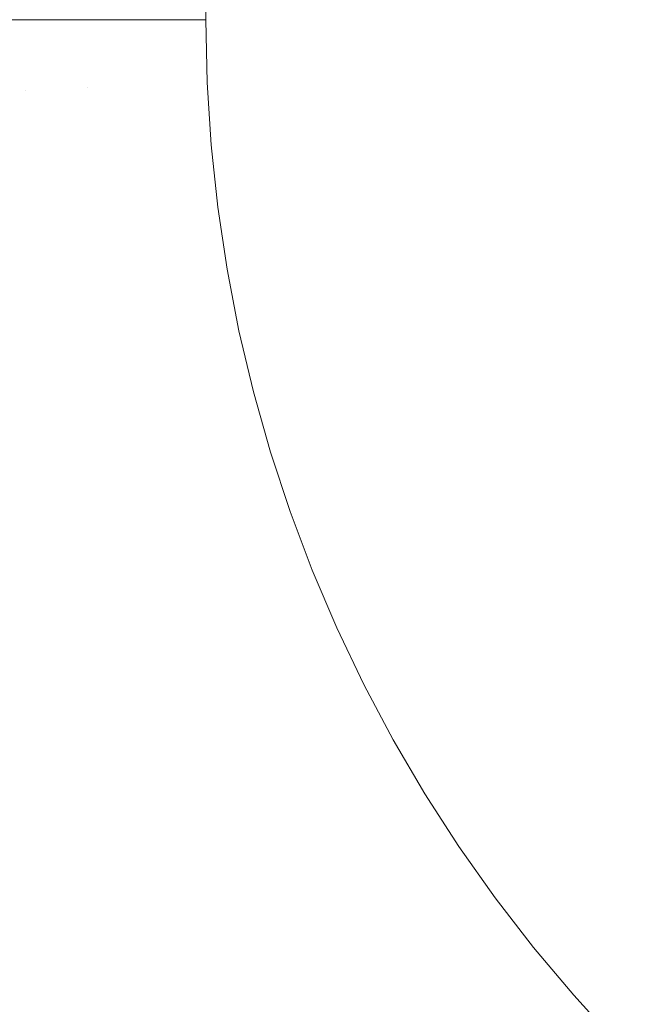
# Model space of a CAD drawing. Header units: centimetres. Extents: x -26 to 27.3, y 37.2 to 39.
# Tile 139 of 256: x -7.9723 to -7.9302, y 37.6334 to 37.7001. Entities that reach past the tile are written whole.
import ezdxf

# ---------------------------------------------------------------- set-up
doc = ezdxf.new("R2010")
doc.units = ezdxf.units.CM
doc.header["$LTSCALE"] = 2.54
doc.layers.add('Lucido design-1', color=7, linetype='Continuous')

# ---------------------------------------------------------------- blocks, each defined once
blk = doc.blocks.new('Gruppo-6-1')
at = {"color": 7, "linetype": 'Continuous', "lineweight": 9}
for points in [[(-25.859734, 38.900112, -349.282667), (-25.859734, 37.300112, -349.282667), (27.240266, 37.300112, -349.282667), (27.240266, 38.900112, -349.282667)], [(-25.859734, 38.900112, -373.24943), (-25.859734, 37.300112, -373.24943), (27.240266, 37.300112, -373.24943), (27.240266, 38.900112, -373.24943)]]:
    blk.add_3dface(points, dxfattribs=at)
for points, invisible_edges in [([(-7.959734, 37.700112, -349.682667), (-7.959734, 38.900112, -349.682667), (9.340266, 38.900112, -349.682667), (9.240266, 37.600112, -349.682667)], 12), ([(-7.959734, 38.900112, -373.64943), (9.340266, 38.900112, -373.64943), (9.240266, 37.600112, -373.64943), (-7.859734, 37.600112, -373.64943)], 10), ([(-7.959734, 37.700112, -373.64943), (-7.959734, 38.900112, -373.64943), (-7.859734, 37.600112, -373.64943)], 10), ([(-7.971945, 37.695345, -349.683428), (-7.976103, 37.695169, -349.684033), (-7.976208, 37.700112, -349.684033), (-7.972242, 37.700112, -349.683456)], 11), ([(-7.971945, 37.695345, -373.650191), (-7.976103, 37.695169, -373.650796), (-7.976208, 37.700112, -373.650796), (-7.972242, 37.700112, -373.650219)], 11), ([(-7.972242, 37.700112, -349.683456), (-7.972047, 37.700112, -349.683428), (-7.971945, 37.695345, -349.683428)], 10), ([(-7.972242, 37.700112, -373.650219), (-7.972047, 37.700112, -373.650191), (-7.971945, 37.695345, -373.650191)], 10), ([(-7.967762, 37.695523, -349.682997), (-7.971945, 37.695345, -349.683428), (-7.972047, 37.700112, -349.683428), (-7.967953, 37.700112, -349.683007)], 11), ([(-7.967762, 37.695523, -373.64976), (-7.971945, 37.695345, -373.650191), (-7.972047, 37.700112, -373.650191), (-7.967953, 37.700112, -373.64977)], 11), ([(-7.967953, 37.700112, -349.683007), (-7.967859, 37.700112, -349.682997), (-7.967762, 37.695523, -349.682997)], 10), ([(-7.967953, 37.700112, -373.64977), (-7.967859, 37.700112, -373.64976), (-7.967762, 37.695523, -373.64976)], 10), ([(-7.967762, 37.695523, -349.682997), (-7.967859, 37.700112, -349.682997), (-7.963656, 37.700112, -349.682744), (-7.963562, 37.695701, -349.682744)], 13), ([(-7.967762, 37.695523, -373.64976), (-7.967859, 37.700112, -373.64976), (-7.963656, 37.700112, -373.649507), (-7.963562, 37.695701, -373.649507)], 13), ([(-7.963562, 37.695701, -349.682744), (-7.963656, 37.700112, -349.682744), (-7.959734, 37.700112, -349.682667), (-7.959644, 37.695868, -349.682667)], 9), ([(-7.963562, 37.695701, -373.649507), (-7.963656, 37.700112, -373.649507), (-7.959734, 37.700112, -373.64943), (-7.959644, 37.695868, -373.64943)], 9), ([(-7.959734, 37.700112, -349.682667), (9.240266, 37.600112, -349.682667), (-7.859734, 37.600112, -349.682667)], 9), ([(-7.959373, 37.691631, -349.682667), (-7.959644, 37.695868, -349.682667), (-7.959734, 37.700112, -349.682667), (-7.859734, 37.600112, -349.682667)], 12), ([(-7.959373, 37.691631, -373.64943), (-7.959644, 37.695868, -373.64943), (-7.959734, 37.700112, -373.64943), (-7.859734, 37.600112, -373.64943)], 12), ([(-7.963282, 37.691299, -349.682744), (-7.963562, 37.695701, -349.682744), (-7.959644, 37.695868, -349.682667), (-7.959373, 37.691631, -349.682667)], 11), ([(-7.963282, 37.691299, -373.649507), (-7.963562, 37.695701, -373.649507), (-7.959644, 37.695868, -373.64943), (-7.959373, 37.691631, -373.64943)], 11), ([(-7.975788, 37.690234, -349.684033), (-7.976103, 37.695169, -349.684033), (-7.971945, 37.695345, -349.683428), (-7.971642, 37.690587, -349.683428)], 15), ([(-7.975788, 37.690234, -373.650796), (-7.976103, 37.695169, -373.650796), (-7.971945, 37.695345, -373.650191), (-7.971642, 37.690587, -373.650191)], 15), ([(-7.971642, 37.690587, -349.683428), (-7.971945, 37.695345, -349.683428), (-7.967762, 37.695523, -349.682997), (-7.96747, 37.690942, -349.682997)], 15), ([(-7.971642, 37.690587, -373.650191), (-7.971945, 37.695345, -373.650191), (-7.967762, 37.695523, -373.64976), (-7.96747, 37.690942, -373.64976)], 15), ([(-7.96747, 37.690942, -349.682997), (-7.967762, 37.695523, -349.682997), (-7.963562, 37.695701, -349.682744), (-7.963282, 37.691299, -349.682744)], 15), ([(-7.96747, 37.690942, -373.64976), (-7.967762, 37.695523, -373.64976), (-7.963562, 37.695701, -373.649507), (-7.963282, 37.691299, -373.649507)], 15), ([(-7.966984, 37.686378, -349.682997), (-7.96747, 37.690942, -349.682997), (-7.963282, 37.691299, -349.682744), (-7.962814, 37.686912, -349.682744)], 15), ([(-7.966984, 37.686378, -373.64976), (-7.96747, 37.690942, -373.64976), (-7.963282, 37.691299, -373.649507), (-7.962814, 37.686912, -373.649507)], 15), ([(-7.962814, 37.686912, -349.682744), (-7.963282, 37.691299, -349.682744), (-7.959373, 37.691631, -349.682667), (-7.958924, 37.68741, -349.682667)], 11), ([(-7.962814, 37.686912, -373.649507), (-7.963282, 37.691299, -373.649507), (-7.959373, 37.691631, -373.64943), (-7.958924, 37.68741, -373.64943)], 11), ([(-7.859734, 37.600112, -349.682667), (-7.958295, 37.683212, -349.682667), (-7.958924, 37.68741, -349.682667), (-7.959373, 37.691631, -349.682667)], 9), ([(-7.859734, 37.600112, -373.64943), (-7.958295, 37.683212, -373.64943), (-7.958924, 37.68741, -373.64943), (-7.959373, 37.691631, -373.64943)], 9), ([(-7.975265, 37.685318, -349.684033), (-7.975788, 37.690234, -349.684033), (-7.971642, 37.690587, -349.683428), (-7.971137, 37.685846, -349.683428)], 15), ([(-7.975265, 37.685318, -373.650796), (-7.975788, 37.690234, -373.650796), (-7.971642, 37.690587, -373.650191), (-7.971137, 37.685846, -373.650191)], 15), ([(-7.971137, 37.685846, -349.683428), (-7.971642, 37.690587, -349.683428), (-7.96747, 37.690942, -349.682997), (-7.966984, 37.686378, -349.682997)], 15), ([(-7.971137, 37.685846, -373.650191), (-7.971642, 37.690587, -373.650191), (-7.96747, 37.690942, -373.64976), (-7.966984, 37.686378, -373.64976)], 15), ([(-7.962161, 37.682549, -349.682744), (-7.962814, 37.686912, -349.682744), (-7.958924, 37.68741, -349.682667), (-7.958295, 37.683212, -349.682667)], 11), ([(-7.962161, 37.682549, -373.649507), (-7.962814, 37.686912, -373.649507), (-7.958924, 37.68741, -373.64943), (-7.958295, 37.683212, -373.64943)], 11), ([(-7.970431, 37.681131, -349.683428), (-7.971137, 37.685846, -349.683428), (-7.966984, 37.686378, -349.682997), (-7.966304, 37.681839, -349.682997)], 15), ([(-7.970431, 37.681131, -373.650191), (-7.971137, 37.685846, -373.650191), (-7.966984, 37.686378, -373.64976), (-7.966304, 37.681839, -373.64976)], 15), ([(-7.966304, 37.681839, -349.682997), (-7.966984, 37.686378, -349.682997), (-7.962814, 37.686912, -349.682744), (-7.962161, 37.682549, -349.682744)], 15), ([(-7.966304, 37.681839, -373.64976), (-7.966984, 37.686378, -373.64976), (-7.962814, 37.686912, -373.649507), (-7.962161, 37.682549, -373.649507)], 15), ([(-7.974533, 37.680428, -349.684033), (-7.975265, 37.685318, -349.684033), (-7.971137, 37.685846, -349.683428), (-7.970431, 37.681131, -349.683428)], 15), ([(-7.974533, 37.680428, -373.650796), (-7.975265, 37.685318, -373.650796), (-7.971137, 37.685846, -373.650191), (-7.970431, 37.681131, -373.650191)], 15), ([(-7.961323, 37.678218, -349.682744), (-7.962161, 37.682549, -349.682744), (-7.958295, 37.683212, -349.682667), (-7.957489, 37.679044, -349.682667)], 11), ([(-7.961323, 37.678218, -373.649507), (-7.962161, 37.682549, -373.649507), (-7.958295, 37.683212, -373.64943), (-7.957489, 37.679044, -373.64943)], 11), ([(-7.958295, 37.683212, -349.682667), (-7.876634, 37.60155, -349.682667), (-7.880802, 37.602356, -349.682667)], 9), ([(-7.958295, 37.683212, -349.682667), (-7.900924, 37.608989, -349.682667), (-7.904754, 37.610819, -349.682667)], 9), ([(-7.958295, 37.683212, -349.682667), (-7.889016, 37.604495, -349.682667), (-7.893048, 37.605824, -349.682667), (-7.897019, 37.607323, -349.682667)], 9), ([(-7.958295, 37.683212, -349.682667), (-7.868214, 37.600472, -349.682667), (-7.872435, 37.600922, -349.682667), (-7.876634, 37.60155, -349.682667)], 9), ([(-7.897019, 37.607323, -349.682667), (-7.900924, 37.608989, -349.682667), (-7.958295, 37.683212, -349.682667)], 10), ([(-7.958295, 37.683212, -349.682667), (-7.859734, 37.600112, -349.682667), (-7.863978, 37.600202, -349.682667), (-7.868214, 37.600472, -349.682667)], 9), ([(-7.958295, 37.683212, -349.682667), (-7.912164, 37.614959, -349.682667), (-7.915731, 37.617261, -349.682667), (-7.919197, 37.619712, -349.682667)], 9), ([(-7.880802, 37.602356, -349.682667), (-7.884932, 37.603339, -349.682667), (-7.889016, 37.604495, -349.682667), (-7.958295, 37.683212, -349.682667)], 12), ([(-7.904754, 37.610819, -349.682667), (-7.908503, 37.612811, -349.682667), (-7.912164, 37.614959, -349.682667), (-7.958295, 37.683212, -349.682667)], 12), ([(-7.919197, 37.619712, -349.682667), (-7.922556, 37.622308, -349.682667), (-7.958295, 37.683212, -349.682667)], 10), ([(-7.956507, 37.674914, -349.682667), (-7.957489, 37.679044, -349.682667), (-7.958295, 37.683212, -349.682667), (-7.922556, 37.622308, -349.682667)], 12), ([(-7.956507, 37.674914, -373.64943), (-7.957489, 37.679044, -373.64943), (-7.958295, 37.683212, -373.64943), (-7.859734, 37.600112, -373.64943)], 12), ([(-7.965433, 37.677332, -349.682997), (-7.966304, 37.681839, -349.682997), (-7.962161, 37.682549, -349.682744), (-7.961323, 37.678218, -349.682744)], 15), ([(-7.965433, 37.677332, -373.64976), (-7.966304, 37.681839, -373.64976), (-7.962161, 37.682549, -373.649507), (-7.961323, 37.678218, -373.649507)], 15), ([(-7.969526, 37.67645, -349.683428), (-7.970431, 37.681131, -349.683428), (-7.966304, 37.681839, -349.682997), (-7.965433, 37.677332, -349.682997)], 15), ([(-7.969526, 37.67645, -373.650191), (-7.970431, 37.681131, -373.650191), (-7.966304, 37.681839, -373.64976), (-7.965433, 37.677332, -373.64976)], 15), ([(-7.973594, 37.675573, -349.684033), (-7.974533, 37.680428, -349.684033), (-7.970431, 37.681131, -349.683428), (-7.969526, 37.67645, -349.683428)], 15), ([(-7.973594, 37.675573, -373.650796), (-7.974533, 37.680428, -373.650796), (-7.970431, 37.681131, -373.650191), (-7.969526, 37.67645, -373.650191)], 15), ([(-7.960303, 37.673926, -349.682744), (-7.961323, 37.678218, -349.682744), (-7.957489, 37.679044, -349.682667), (-7.956507, 37.674914, -349.682667)], 11), ([(-7.960303, 37.673926, -373.649507), (-7.961323, 37.678218, -373.649507), (-7.957489, 37.679044, -373.64943), (-7.956507, 37.674914, -373.64943)], 11), ([(-7.96437, 37.672867, -349.682997), (-7.965433, 37.677332, -349.682997), (-7.961323, 37.678218, -349.682744), (-7.960303, 37.673926, -349.682744)], 15), ([(-7.96437, 37.672867, -373.64976), (-7.965433, 37.677332, -373.64976), (-7.961323, 37.678218, -373.649507), (-7.960303, 37.673926, -373.649507)], 15), ([(-7.968423, 37.671812, -349.683428), (-7.969526, 37.67645, -349.683428), (-7.965433, 37.677332, -349.682997), (-7.96437, 37.672867, -349.682997)], 15), ([(-7.968423, 37.671812, -373.650191), (-7.969526, 37.67645, -373.650191), (-7.965433, 37.677332, -373.64976), (-7.96437, 37.672867, -373.64976)], 15), ([(-7.97245, 37.670763, -349.684033), (-7.973594, 37.675573, -349.684033), (-7.969526, 37.67645, -349.683428), (-7.968423, 37.671812, -349.683428)], 15), ([(-7.97245, 37.670763, -373.650796), (-7.973594, 37.675573, -373.650796), (-7.969526, 37.67645, -373.650191), (-7.968423, 37.671812, -373.650191)], 15), ([(-7.959101, 37.669681, -349.682744), (-7.960303, 37.673926, -349.682744), (-7.956507, 37.674914, -349.682667), (-7.95535, 37.67083, -349.682667)], 11), ([(-7.959101, 37.669681, -373.649507), (-7.960303, 37.673926, -373.649507), (-7.956507, 37.674914, -373.64943), (-7.95535, 37.67083, -373.64943)], 11), ([(-7.922556, 37.622308, -349.682667), (-7.95535, 37.67083, -349.682667), (-7.956507, 37.674914, -349.682667)], 9), ([(-7.859734, 37.600112, -373.64943), (-7.95535, 37.67083, -373.64943), (-7.956507, 37.674914, -373.64943)], 9), ([(-7.96312, 37.66845, -349.682997), (-7.96437, 37.672867, -349.682997), (-7.960303, 37.673926, -349.682744), (-7.959101, 37.669681, -349.682744)], 15), ([(-7.96312, 37.66845, -373.64976), (-7.96437, 37.672867, -373.64976), (-7.960303, 37.673926, -373.649507), (-7.959101, 37.669681, -373.649507)], 15), ([(-7.967124, 37.667224, -349.683428), (-7.968423, 37.671812, -349.683428), (-7.96437, 37.672867, -349.682997), (-7.96312, 37.66845, -349.682997)], 15), ([(-7.967124, 37.667224, -373.650191), (-7.968423, 37.671812, -373.650191), (-7.96437, 37.672867, -373.64976), (-7.96312, 37.66845, -373.64976)], 15), ([(-7.971103, 37.666006, -349.684033), (-7.97245, 37.670763, -349.684033), (-7.968423, 37.671812, -349.683428), (-7.967124, 37.667224, -349.683428)], 15), ([(-7.971103, 37.666006, -373.650796), (-7.97245, 37.670763, -373.650796), (-7.968423, 37.671812, -373.650191), (-7.967124, 37.667224, -373.650191)], 15), ([(-7.97505, 37.664797, -349.684812), (-7.976445, 37.669723, -349.684812), (-7.97245, 37.670763, -349.684033), (-7.971103, 37.666006, -349.684033)], 15), ([(-7.97505, 37.664797, -373.651575), (-7.976445, 37.669723, -373.651575), (-7.97245, 37.670763, -373.650796), (-7.971103, 37.666006, -373.650796)], 15), ([(-7.95772, 37.665491, -349.682744), (-7.959101, 37.669681, -349.682744), (-7.95535, 37.67083, -349.682667), (-7.954021, 37.666798, -349.682667)], 11), ([(-7.95772, 37.665491, -373.649507), (-7.959101, 37.669681, -373.649507), (-7.95535, 37.67083, -373.64943), (-7.954021, 37.666798, -373.64943)], 11), ([(-7.95535, 37.67083, -349.682667), (-7.931929, 37.630918, -349.682667), (-7.934801, 37.634045, -349.682667), (-7.937537, 37.63729, -349.682667)], 9), ([(-7.95535, 37.67083, -349.682667), (-7.922556, 37.622308, -349.682667), (-7.925801, 37.625045, -349.682667)], 9), ([(-7.925801, 37.625045, -349.682667), (-7.928928, 37.627916, -349.682667), (-7.931929, 37.630918, -349.682667), (-7.95535, 37.67083, -349.682667)], 12), ([(-7.952523, 37.662826, -349.682667), (-7.954021, 37.666798, -349.682667), (-7.95535, 37.67083, -349.682667), (-7.937537, 37.63729, -349.682667)], 12), ([(-7.859734, 37.600112, -373.64943), (-7.954021, 37.666798, -373.64943), (-7.95535, 37.67083, -373.64943)], 9), ([(-7.961683, 37.664091, -349.682997), (-7.96312, 37.66845, -349.682997), (-7.959101, 37.669681, -349.682744), (-7.95772, 37.665491, -349.682744)], 15), ([(-7.961683, 37.664091, -373.64976), (-7.96312, 37.66845, -373.64976), (-7.959101, 37.669681, -373.649507), (-7.95772, 37.665491, -373.649507)], 15), ([(-7.965631, 37.662696, -349.683428), (-7.967124, 37.667224, -349.683428), (-7.96312, 37.66845, -349.682997), (-7.961683, 37.664091, -349.682997)], 15), ([(-7.965631, 37.662696, -373.650191), (-7.967124, 37.667224, -373.650191), (-7.96312, 37.66845, -373.64976), (-7.961683, 37.664091, -373.64976)], 15), ([(-7.969555, 37.66131, -349.684033), (-7.971103, 37.666006, -349.684033), (-7.967124, 37.667224, -349.683428), (-7.965631, 37.662696, -349.683428)], 15), ([(-7.969555, 37.66131, -373.650796), (-7.971103, 37.666006, -373.650796), (-7.967124, 37.667224, -373.650191), (-7.965631, 37.662696, -373.650191)], 15), ([(-7.956162, 37.661364, -349.682744), (-7.95772, 37.665491, -349.682744), (-7.954021, 37.666798, -349.682667), (-7.952523, 37.662826, -349.682667)], 11), ([(-7.956162, 37.661364, -373.649507), (-7.95772, 37.665491, -373.649507), (-7.954021, 37.666798, -373.64943), (-7.952523, 37.662826, -373.64943)], 11), ([(-7.950857, 37.658922, -373.64943), (-7.952523, 37.662826, -373.64943), (-7.954021, 37.666798, -373.64943), (-7.859734, 37.600112, -373.64943)], 12), ([(-7.973447, 37.659935, -349.684812), (-7.97505, 37.664797, -349.684812), (-7.971103, 37.666006, -349.684033), (-7.969555, 37.66131, -349.684033)], 15), ([(-7.973447, 37.659935, -373.651575), (-7.97505, 37.664797, -373.651575), (-7.971103, 37.666006, -373.650796), (-7.969555, 37.66131, -373.650796)], 15), ([(-7.960062, 37.659797, -349.682997), (-7.961683, 37.664091, -349.682997), (-7.95772, 37.665491, -349.682744), (-7.956162, 37.661364, -349.682744)], 15), ([(-7.960062, 37.659797, -373.64976), (-7.961683, 37.664091, -373.64976), (-7.95772, 37.665491, -373.649507), (-7.956162, 37.661364, -373.649507)], 15), ([(-7.963948, 37.658235, -349.683428), (-7.965631, 37.662696, -349.683428), (-7.961683, 37.664091, -349.682997), (-7.960062, 37.659797, -349.682997)], 15), ([(-7.963948, 37.658235, -373.650191), (-7.965631, 37.662696, -373.650191), (-7.961683, 37.664091, -373.64976), (-7.960062, 37.659797, -373.64976)], 15), ([(-7.967809, 37.656684, -349.684033), (-7.969555, 37.66131, -349.684033), (-7.965631, 37.662696, -349.683428), (-7.963948, 37.658235, -349.683428)], 15), ([(-7.967809, 37.656684, -373.650796), (-7.969555, 37.66131, -373.650796), (-7.965631, 37.662696, -373.650191), (-7.963948, 37.658235, -373.650191)], 15), ([(-7.954431, 37.657306, -349.682744), (-7.956162, 37.661364, -349.682744), (-7.952523, 37.662826, -349.682667), (-7.950857, 37.658922, -349.682667)], 11), ([(-7.954431, 37.657306, -373.649507), (-7.956162, 37.661364, -373.649507), (-7.952523, 37.662826, -373.64943), (-7.950857, 37.658922, -373.64943)], 11), ([(-7.950857, 37.658922, -349.682667), (-7.952523, 37.662826, -349.682667), (-7.937537, 37.63729, -349.682667)], 10), ([(-7.971639, 37.655145, -349.684812), (-7.973447, 37.659935, -349.684812), (-7.969555, 37.66131, -349.684033), (-7.967809, 37.656684, -349.684033)], 15), ([(-7.971639, 37.655145, -373.651575), (-7.973447, 37.659935, -373.651575), (-7.969555, 37.66131, -373.650796), (-7.967809, 37.656684, -373.650796)], 15), ([(-7.958261, 37.655575, -349.682997), (-7.960062, 37.659797, -349.682997), (-7.956162, 37.661364, -349.682744), (-7.954431, 37.657306, -349.682744)], 15), ([(-7.958261, 37.655575, -373.64976), (-7.960062, 37.659797, -373.64976), (-7.956162, 37.661364, -373.649507), (-7.954431, 37.657306, -373.649507)], 15), ([(-7.975432, 37.65362, -349.685763), (-7.977301, 37.658573, -349.685763), (-7.973447, 37.659935, -349.684812), (-7.971639, 37.655145, -349.684812)], 15), ([(-7.975432, 37.65362, -373.652526), (-7.977301, 37.658573, -373.652526), (-7.973447, 37.659935, -373.651575), (-7.971639, 37.655145, -373.651575)], 15), ([(-7.962076, 37.65385, -349.683428), (-7.963948, 37.658235, -349.683428), (-7.960062, 37.659797, -349.682997), (-7.958261, 37.655575, -349.682997)], 15), ([(-7.962076, 37.65385, -373.650191), (-7.963948, 37.658235, -373.650191), (-7.960062, 37.659797, -373.64976), (-7.958261, 37.655575, -373.64976)], 15), ([(-7.952529, 37.653326, -349.682744), (-7.954431, 37.657306, -349.682744), (-7.950857, 37.658922, -349.682667), (-7.949026, 37.655092, -349.682667)], 11), ([(-7.952529, 37.653326, -373.649507), (-7.954431, 37.657306, -373.649507), (-7.950857, 37.658922, -373.64943), (-7.949026, 37.655092, -373.64943)], 11), ([(-7.949026, 37.655092, -349.682667), (-7.950857, 37.658922, -349.682667), (-7.937537, 37.63729, -349.682667)], 10), ([(-7.949026, 37.655092, -373.64943), (-7.950857, 37.658922, -373.64943), (-7.859734, 37.600112, -373.64943)], 10), ([(-7.965868, 37.652136, -349.684033), (-7.967809, 37.656684, -349.684033), (-7.963948, 37.658235, -349.683428), (-7.962076, 37.65385, -349.683428)], 15), ([(-7.965868, 37.652136, -373.650796), (-7.967809, 37.656684, -373.650796), (-7.963948, 37.658235, -373.650191), (-7.962076, 37.65385, -373.650191)], 15), ([(-7.956282, 37.651433, -349.682997), (-7.958261, 37.655575, -349.682997), (-7.954431, 37.657306, -349.682744), (-7.952529, 37.653326, -349.682744)], 15), ([(-7.956282, 37.651433, -373.64976), (-7.958261, 37.655575, -373.64976), (-7.954431, 37.657306, -373.649507), (-7.952529, 37.653326, -373.649507)], 15), ([(-7.96963, 37.650436, -349.684812), (-7.971639, 37.655145, -349.684812), (-7.967809, 37.656684, -349.684033), (-7.965868, 37.652136, -349.684033)], 15), ([(-7.96963, 37.650436, -373.651575), (-7.971639, 37.655145, -373.651575), (-7.967809, 37.656684, -373.650796), (-7.965868, 37.652136, -373.650796)], 15), ([(-7.973355, 37.648752, -349.685763), (-7.975432, 37.65362, -349.685763), (-7.971639, 37.655145, -349.684812), (-7.96963, 37.650436, -349.684812)], 15), ([(-7.973355, 37.648752, -373.652526), (-7.975432, 37.65362, -373.652526), (-7.971639, 37.655145, -373.651575), (-7.96963, 37.650436, -373.651575)], 15), ([(-7.960021, 37.649548, -349.683428), (-7.962076, 37.65385, -349.683428), (-7.958261, 37.655575, -349.682997), (-7.956282, 37.651433, -349.682997)], 15), ([(-7.960021, 37.649548, -373.650191), (-7.962076, 37.65385, -373.650191), (-7.958261, 37.655575, -373.64976), (-7.956282, 37.651433, -373.64976)], 15), ([(-7.950459, 37.64943, -349.682744), (-7.952529, 37.653326, -349.682744), (-7.949026, 37.655092, -349.682667), (-7.947035, 37.651343, -349.682667)], 11), ([(-7.950459, 37.64943, -373.649507), (-7.952529, 37.653326, -373.649507), (-7.949026, 37.655092, -373.64943), (-7.947035, 37.651343, -373.64943)], 11), ([(-7.949026, 37.655092, -349.682667), (-7.937537, 37.63729, -349.682667), (-7.940133, 37.640649, -349.682667), (-7.942585, 37.644115, -349.682667)], 9), ([(-7.942585, 37.644115, -349.682667), (-7.944887, 37.647681, -349.682667), (-7.947035, 37.651343, -349.682667), (-7.949026, 37.655092, -349.682667)], 8), ([(-7.944887, 37.647681, -373.64943), (-7.947035, 37.651343, -373.64943), (-7.949026, 37.655092, -373.64943), (-7.859734, 37.600112, -373.64943)], 12), ([(-7.963737, 37.647675, -349.684033), (-7.965868, 37.652136, -349.684033), (-7.962076, 37.65385, -349.683428), (-7.960021, 37.649548, -349.683428)], 15), ([(-7.963737, 37.647675, -373.650796), (-7.965868, 37.652136, -373.650796), (-7.962076, 37.65385, -373.650191), (-7.960021, 37.649548, -373.650191)], 15), ([(-7.954129, 37.64738, -349.682997), (-7.956282, 37.651433, -349.682997), (-7.952529, 37.653326, -349.682744), (-7.950459, 37.64943, -349.682744)], 15), ([(-7.954129, 37.64738, -373.64976), (-7.956282, 37.651433, -373.64976), (-7.952529, 37.653326, -373.649507), (-7.950459, 37.64943, -373.649507)], 15), ([(-7.967423, 37.645816, -349.684812), (-7.96963, 37.650436, -349.684812), (-7.965868, 37.652136, -349.684033), (-7.963737, 37.647675, -349.684033)], 15), ([(-7.967423, 37.645816, -373.651575), (-7.96963, 37.650436, -373.651575), (-7.965868, 37.652136, -373.650796), (-7.963737, 37.647675, -373.650796)], 15), ([(-7.957785, 37.645338, -349.683428), (-7.960021, 37.649548, -349.683428), (-7.956282, 37.651433, -349.682997), (-7.954129, 37.64738, -349.682997)], 15), ([(-7.957785, 37.645338, -373.650191), (-7.960021, 37.649548, -373.650191), (-7.956282, 37.651433, -373.64976), (-7.954129, 37.64738, -373.64976)], 15), ([(-7.948227, 37.645625, -349.682744), (-7.950459, 37.64943, -349.682744), (-7.947035, 37.651343, -349.682667), (-7.944887, 37.647681, -349.682667)], 11), ([(-7.948227, 37.645625, -373.649507), (-7.950459, 37.64943, -373.649507), (-7.947035, 37.651343, -373.64943), (-7.944887, 37.647681, -373.64943)], 11), ([(-7.971073, 37.643976, -349.685763), (-7.973355, 37.648752, -349.685763), (-7.96963, 37.650436, -349.684812), (-7.967423, 37.645816, -349.684812)], 15), ([(-7.971073, 37.643976, -373.652526), (-7.973355, 37.648752, -373.652526), (-7.96963, 37.650436, -373.651575), (-7.967423, 37.645816, -373.651575)], 15), ([(-7.961417, 37.643308, -349.684033), (-7.963737, 37.647675, -349.684033), (-7.960021, 37.649548, -349.683428), (-7.957785, 37.645338, -349.683428)], 15), ([(-7.961417, 37.643308, -373.650796), (-7.963737, 37.647675, -373.650796), (-7.960021, 37.649548, -373.650191), (-7.957785, 37.645338, -373.650191)], 15), ([(-7.951806, 37.643421, -349.682997), (-7.954129, 37.64738, -349.682997), (-7.950459, 37.64943, -349.682744), (-7.948227, 37.645625, -349.682744)], 15), ([(-7.951806, 37.643421, -373.64976), (-7.954129, 37.64738, -373.64976), (-7.950459, 37.64943, -373.649507), (-7.948227, 37.645625, -373.649507)], 15), ([(-7.974681, 37.642157, -349.686883), (-7.977037, 37.647088, -349.686883), (-7.973355, 37.648752, -349.685763), (-7.971073, 37.643976, -349.685763)], 15), ([(-7.974681, 37.642157, -373.653646), (-7.977037, 37.647088, -373.653646), (-7.973355, 37.648752, -373.652526), (-7.971073, 37.643976, -373.652526)], 15), ([(-7.965021, 37.641295, -349.684812), (-7.967423, 37.645816, -349.684812), (-7.963737, 37.647675, -349.684033), (-7.961417, 37.643308, -349.684033)], 15), ([(-7.965021, 37.641295, -373.651575), (-7.967423, 37.645816, -373.651575), (-7.963737, 37.647675, -373.650796), (-7.961417, 37.643308, -373.650796)], 15), ([(-7.955371, 37.641225, -349.683428), (-7.957785, 37.645338, -349.683428), (-7.954129, 37.64738, -349.682997), (-7.951806, 37.643421, -349.682997)], 15), ([(-7.955371, 37.641225, -373.650191), (-7.957785, 37.645338, -373.650191), (-7.954129, 37.64738, -373.64976), (-7.951806, 37.643421, -373.64976)], 15), ([(-7.945834, 37.641918, -349.682744), (-7.948227, 37.645625, -349.682744), (-7.944887, 37.647681, -349.682667), (-7.942585, 37.644115, -349.682667)], 11), ([(-7.945834, 37.641918, -373.649507), (-7.948227, 37.645625, -373.649507), (-7.944887, 37.647681, -373.64943), (-7.942585, 37.644115, -373.64943)], 11), ([(-7.859734, 37.600112, -373.64943), (-7.942585, 37.644115, -373.64943), (-7.944887, 37.647681, -373.64943)], 9), ([(-7.96859, 37.639301, -349.685763), (-7.971073, 37.643976, -349.685763), (-7.967423, 37.645816, -349.684812), (-7.965021, 37.641295, -349.684812)], 15), ([(-7.96859, 37.639301, -373.652526), (-7.971073, 37.643976, -373.652526), (-7.967423, 37.645816, -373.651575), (-7.965021, 37.641295, -373.651575)], 15), ([(-7.958915, 37.639044, -349.684033), (-7.961417, 37.643308, -349.684033), (-7.957785, 37.645338, -349.683428), (-7.955371, 37.641225, -349.683428)], 15), ([(-7.958915, 37.639044, -373.650796), (-7.961417, 37.643308, -373.650796), (-7.957785, 37.645338, -373.650191), (-7.955371, 37.641225, -373.650191)], 15), ([(-7.949317, 37.639564, -349.682997), (-7.951806, 37.643421, -349.682997), (-7.948227, 37.645625, -349.682744), (-7.945834, 37.641918, -349.682744)], 15), ([(-7.949317, 37.639564, -373.64976), (-7.951806, 37.643421, -373.64976), (-7.948227, 37.645625, -373.649507), (-7.945834, 37.641918, -373.649507)], 15), ([(-7.972117, 37.637331, -349.686883), (-7.974681, 37.642157, -349.686883), (-7.971073, 37.643976, -349.685763), (-7.96859, 37.639301, -349.685763)], 15), ([(-7.972117, 37.637331, -373.653646), (-7.974681, 37.642157, -373.653646), (-7.971073, 37.643976, -373.652526), (-7.96859, 37.639301, -373.652526)], 15), ([(-7.943287, 37.638316, -349.682744), (-7.945834, 37.641918, -349.682744), (-7.942585, 37.644115, -349.682667), (-7.940133, 37.640649, -349.682667)], 11), ([(-7.943287, 37.638316, -373.649507), (-7.945834, 37.641918, -373.649507), (-7.942585, 37.644115, -373.64943), (-7.940133, 37.640649, -373.64943)], 11), ([(-7.859734, 37.600112, -373.64943), (-7.937537, 37.63729, -373.64943), (-7.940133, 37.640649, -373.64943), (-7.942585, 37.644115, -373.64943)], 9), ([(-7.96243, 37.636879, -349.684812), (-7.965021, 37.641295, -349.684812), (-7.961417, 37.643308, -349.684033), (-7.958915, 37.639044, -349.684033)], 15), ([(-7.96243, 37.636879, -373.651575), (-7.965021, 37.641295, -373.651575), (-7.961417, 37.643308, -373.650796), (-7.958915, 37.639044, -373.650796)], 15), ([(-7.952786, 37.63722, -349.683428), (-7.955371, 37.641225, -349.683428), (-7.951806, 37.643421, -349.682997), (-7.949317, 37.639564, -349.682997)], 15), ([(-7.952786, 37.63722, -373.650191), (-7.955371, 37.641225, -373.650191), (-7.951806, 37.643421, -373.64976), (-7.949317, 37.639564, -373.64976)], 15), ([(-7.975597, 37.635387, -349.68817), (-7.97824, 37.640362, -349.68817), (-7.974681, 37.642157, -349.686883), (-7.972117, 37.637331, -349.686883)], 15), ([(-7.975597, 37.635387, -373.654933), (-7.97824, 37.640362, -373.654933), (-7.974681, 37.642157, -373.653646), (-7.972117, 37.637331, -373.653646)], 15), ([(-7.946666, 37.635817, -349.682997), (-7.949317, 37.639564, -349.682997), (-7.945834, 37.641918, -349.682744), (-7.943287, 37.638316, -349.682744)], 15), ([(-7.946666, 37.635817, -373.64976), (-7.949317, 37.639564, -373.64976), (-7.945834, 37.641918, -373.649507), (-7.943287, 37.638316, -373.649507)], 15), ([(-7.965911, 37.634736, -349.685763), (-7.96859, 37.639301, -349.685763), (-7.965021, 37.641295, -349.684812), (-7.96243, 37.636879, -349.684812)], 15), ([(-7.965911, 37.634736, -373.652526), (-7.96859, 37.639301, -373.652526), (-7.965021, 37.641295, -373.651575), (-7.96243, 37.636879, -373.651575)], 15), ([(-7.956234, 37.634889, -349.684033), (-7.958915, 37.639044, -349.684033), (-7.955371, 37.641225, -349.683428), (-7.952786, 37.63722, -349.683428)], 15), ([(-7.956234, 37.634889, -373.650796), (-7.958915, 37.639044, -373.650796), (-7.955371, 37.641225, -373.650191), (-7.952786, 37.63722, -373.650191)], 15), ([(-7.940589, 37.634826, -349.682744), (-7.943287, 37.638316, -349.682744), (-7.940133, 37.640649, -349.682667), (-7.937537, 37.63729, -349.682667)], 11), ([(-7.940589, 37.634826, -373.649507), (-7.943287, 37.638316, -373.649507), (-7.940133, 37.640649, -373.64943), (-7.937537, 37.63729, -373.64943)], 11), ([(-7.969351, 37.632618, -349.686883), (-7.972117, 37.637331, -349.686883), (-7.96859, 37.639301, -349.685763), (-7.965911, 37.634736, -349.685763)], 15), ([(-7.969351, 37.632618, -373.653646), (-7.972117, 37.637331, -373.653646), (-7.96859, 37.639301, -373.652526), (-7.965911, 37.634736, -373.652526)], 15), ([(-7.959654, 37.632578, -349.684812), (-7.96243, 37.636879, -349.684812), (-7.958915, 37.639044, -349.684033), (-7.956234, 37.634889, -349.684033)], 15), ([(-7.959654, 37.632578, -373.651575), (-7.96243, 37.636879, -373.651575), (-7.958915, 37.639044, -373.650796), (-7.956234, 37.634889, -373.650796)], 15), ([(-7.950033, 37.633327, -349.683428), (-7.952786, 37.63722, -349.683428), (-7.949317, 37.639564, -349.682997), (-7.946666, 37.635817, -349.682997)], 15), ([(-7.950033, 37.633327, -373.650191), (-7.952786, 37.63722, -373.650191), (-7.949317, 37.639564, -373.64976), (-7.946666, 37.635817, -373.64976)], 15), ([(-7.943859, 37.632185, -349.682997), (-7.946666, 37.635817, -349.682997), (-7.943287, 37.638316, -349.682744), (-7.940589, 37.634826, -349.682744)], 15), ([(-7.943859, 37.632185, -373.64976), (-7.946666, 37.635817, -373.64976), (-7.943287, 37.638316, -373.649507), (-7.940589, 37.634826, -373.649507)], 15), ([(-7.972746, 37.630528, -349.68817), (-7.975597, 37.635387, -349.68817), (-7.972117, 37.637331, -349.686883), (-7.969351, 37.632618, -349.686883)], 15), ([(-7.972746, 37.630528, -373.654933), (-7.975597, 37.635387, -373.654933), (-7.972117, 37.637331, -373.653646), (-7.969351, 37.632618, -373.653646)], 15), ([(-7.953379, 37.630853, -349.684033), (-7.956234, 37.634889, -349.684033), (-7.952786, 37.63722, -349.683428), (-7.950033, 37.633327, -349.683428)], 15), ([(-7.953379, 37.630853, -373.650796), (-7.956234, 37.634889, -373.650796), (-7.952786, 37.63722, -373.650191), (-7.950033, 37.633327, -373.650191)], 15), ([(-7.937745, 37.631453, -349.682744), (-7.940589, 37.634826, -349.682744), (-7.937537, 37.63729, -349.682667), (-7.934801, 37.634045, -349.682667)], 11), ([(-7.937745, 37.631453, -373.649507), (-7.940589, 37.634826, -373.649507), (-7.937537, 37.63729, -373.64943), (-7.934801, 37.634045, -373.64943)], 11), ([(-7.931929, 37.630918, -373.64943), (-7.934801, 37.634045, -373.64943), (-7.937537, 37.63729, -373.64943), (-7.859734, 37.600112, -373.64943)], 12), ([(-7.963041, 37.630289, -349.685763), (-7.965911, 37.634736, -349.685763), (-7.96243, 37.636879, -349.684812), (-7.959654, 37.632578, -349.684812)], 15), ([(-7.963041, 37.630289, -373.652526), (-7.965911, 37.634736, -373.652526), (-7.96243, 37.636879, -373.651575), (-7.959654, 37.632578, -373.651575)], 15), ([(-7.947117, 37.629555, -349.683428), (-7.950033, 37.633327, -349.683428), (-7.946666, 37.635817, -349.682997), (-7.943859, 37.632185, -349.682997)], 15), ([(-7.947117, 37.629555, -373.650191), (-7.950033, 37.633327, -373.650191), (-7.946666, 37.635817, -373.64976), (-7.943859, 37.632185, -373.64976)], 15), ([(-7.966388, 37.628026, -349.686883), (-7.969351, 37.632618, -349.686883), (-7.965911, 37.634736, -349.685763), (-7.963041, 37.630289, -349.685763)], 15), ([(-7.966388, 37.628026, -373.653646), (-7.969351, 37.632618, -373.653646), (-7.965911, 37.634736, -373.652526), (-7.963041, 37.630289, -373.652526)], 15), ([(-7.956698, 37.628398, -349.684812), (-7.959654, 37.632578, -349.684812), (-7.956234, 37.634889, -349.684033), (-7.953379, 37.630853, -349.684033)], 15), ([(-7.956698, 37.628398, -373.651575), (-7.959654, 37.632578, -373.651575), (-7.956234, 37.634889, -373.650796), (-7.953379, 37.630853, -373.650796)], 15), ([(-7.940901, 37.628676, -349.682997), (-7.943859, 37.632185, -349.682997), (-7.940589, 37.634826, -349.682744), (-7.937745, 37.631453, -349.682744)], 15), ([(-7.940901, 37.628676, -373.64976), (-7.943859, 37.632185, -373.64976), (-7.940589, 37.634826, -373.649507), (-7.937745, 37.631453, -373.649507)], 15), ([(-7.934761, 37.628204, -349.682744), (-7.937745, 37.631453, -349.682744), (-7.934801, 37.634045, -349.682667), (-7.931929, 37.630918, -349.682667)], 11), ([(-7.934761, 37.628204, -373.649507), (-7.937745, 37.631453, -373.649507), (-7.934801, 37.634045, -373.64943), (-7.931929, 37.630918, -373.64943)], 11)]:
    blk.add_3dface(points, dxfattribs=dict(at, invisible_edges=invisible_edges))

msp = doc.modelspace()

# ---------------------------------------------------------------- block references
at = {"layer": 'Lucido design-1', "color": 7}
msp.add_blockref('Gruppo-6-1', (0, 0), dxfattribs=at)

doc.saveas('drawing.dxf')
